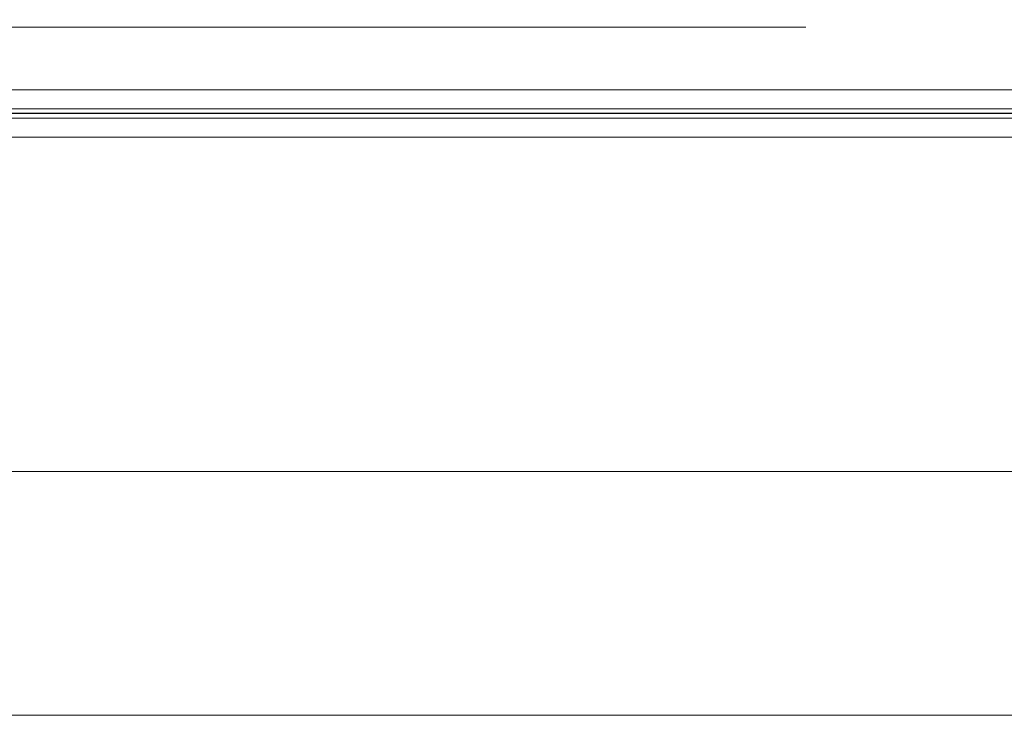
# Model space of a CAD drawing. Extents: x 1911006 to 2186114, y 709265 to 747216.
# Tile 158 of 256: x 1922931 to 1923451, y 734773 to 735140. Entities that reach past the tile are written whole.
import ezdxf

# ---------------------------------------------------------------- set-up
doc = ezdxf.new("R2010")
doc.units = 0
doc.header["$LTSCALE"] = 500
doc.header["$MEASUREMENT"] = 0
for name, pattern in [('ACAD_ISO02W100', [15, 12, -3]), ('ACAD_ISO10W100', [18.5, 12, -3, 0.5, -3]), ('AM_DIN_G_W050', [13.75, 9.75, -1.5, 1, -1.5])]:
    doc.linetypes.add(name, pattern=pattern)
for name, color, linetype, lineweight in [('!_A_01_TENKÁ', 8, 'CONTINUOUS', 13), ('!_A_03_ČIARKOVANÁ', 41, 'ACAD_ISO02W100', 13), ('!_A_04_BODKOČIARKOVANÁ', 30, 'ACAD_ISO10W100', 13), ('AM_7', 4, 'AM_DIN_G_W050', 25)]:
    doc.layers.add(name, color=color, linetype=linetype, lineweight=lineweight)
doc.layers.add('!_A_52_NOVÉ KCIE', color=7, linetype='CONTINUOUS', lineweight=13, true_color=0xa30000)

msp = doc.modelspace()

# ---------------------------------------------------------------- linework, layer by layer
at = {"layer": '!_A_01_TENKÁ', "color": 7}
for p, q in [((1925363.65, 735103.23), (1921527.25, 735103.23)), ((1921527.25, 735093.23), (1925363.65, 735093.23)), ((1925363.65, 735088.23), (1921527.25, 735088.23)), ((1921527.25, 735078.23), (1925363.65, 735078.23))]:
    msp.add_line(p, q, dxfattribs=at)
at = {"layer": '!_A_03_ČIARKOVANÁ', "color": 7}
msp.add_lwpolyline([(1917346.45, 735136.39), (1933649.45, 735136.39)], dxfattribs=at)
at = {"layer": '!_A_04_BODKOČIARKOVANÁ', "color": 7}
msp.add_lwpolyline([(1933884.45, 737464.39), (1933884.45, 734901.39), (1917331.45, 734901.39)], dxfattribs=at)
at = {"layer": '!_A_52_NOVÉ KCIE', "color": 7}
msp.add_lwpolyline([(1933980.35, 734772.59), (1917694.32, 734772.59), (1917492.26, 734974.65)], dxfattribs=at)
at = {"layer": 'AM_7', "color": 7}
msp.add_line((1925363.65, 735090.73), (1921503.55, 735090.73), dxfattribs=at)

doc.saveas('drawing.dxf')
